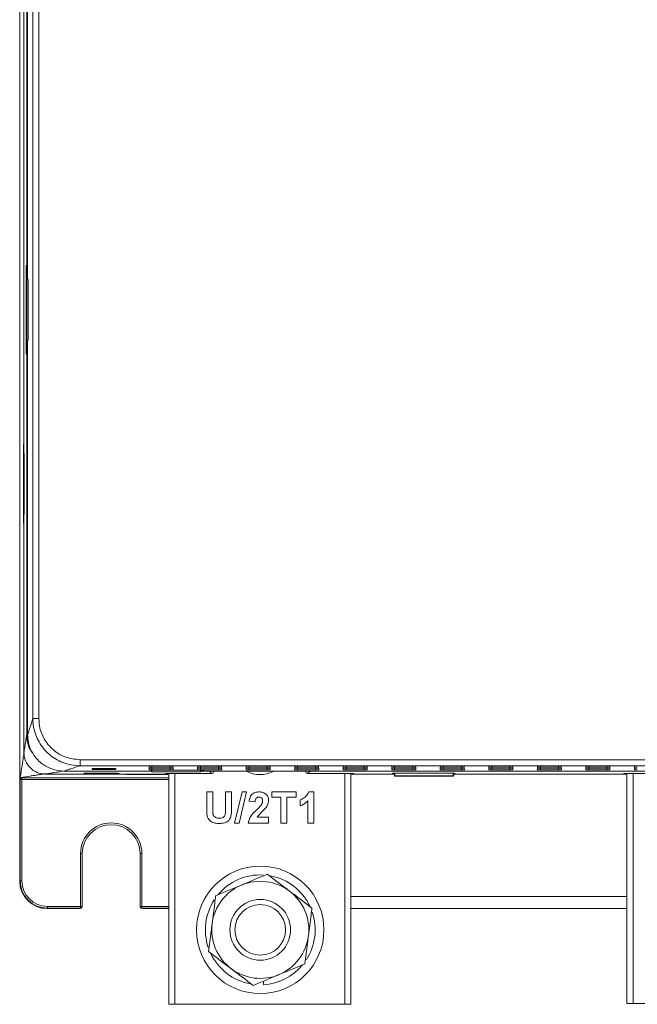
# Model space of a CAD drawing. Header units: inches. Extents: x 2954 to 6480, y 249 to 2776.
# Tile 15 of 105: x 3552 to 3654, y 1264 to 1426. Entities that reach past the tile are written whole.
import ezdxf

# ---------------------------------------------------------------- set-up
doc = ezdxf.new("R2010")
doc.units = ezdxf.units.IN
doc.header["$MEASUREMENT"] = 0
doc.layers.add('PWR_0300HP', color=7, linetype='Continuous')

# ---------------------------------------------------------------- blocks, each defined once
blk = doc.blocks.new('SSW07_FRAME 4')
at = {"lineweight": 9}
for p, q in [((0, 4.051), (0, 62.282)), ((0.237, 57.441), (0.237, 8.886)), ((0.434, 9.416), (0.434, 56.91)), ((0.634, 56.91), (0.634, 9.416)), ((0.139, 18.149), (0.139, 50.269)), ((0.261, 50.034), (0.261, 23.886)), ((0.214, 24.345), (0.227, 24.345)), ((0.214, 21.424), (0.214, 24.345)), ((0.227, 23.878), (0.227, 21.894)), ((0.276, 23.886), (0.261, 23.886)), ((0.276, 23.886), (0.276, 21.886)), ((0.261, 21.886), (0.261, 8.886)), ((0.276, 21.886), (0.261, 21.886)), ((0.227, 21.424), (0.214, 21.424)), ((0.139, 18.504), (0.139, 18.504)), ((0.139, 18.443), (0.139, 18.504)), ((0.139, 18.504), (0.139, 18.504)), ((0.121, 18.442), (0.139, 18.443)), ((0.121, 15.857), (0.121, 18.442)), ((0.15, 18.149), (0.139, 18.149)), ((0.144, 18.149), (0.144, 16.149)), ((0.149, 18.149), (0.149, 16.149)), ((0.15, 18.149), (0.15, 16.149)), ((0.139, 8.295), (0.139, 16.149)), ((0.15, 16.149), (0.139, 16.149)), ((0.121, 15.857), (0.139, 15.856)), ((0.139, 15.818), (0.139, 15.856)), ((0.139, 15.818), (0.139, 15.818)), ((0.139, 15.818), (0.139, 15.818)), ((0.434, 9.416), (0.634, 9.416)), ((1.991, 8.059), (31.368, 8.059)), ((1.991, 7.859), (1.991, 8.059)), ((32.077, 7.859), (1.991, 7.859)), ((4.267, 7.793), (4.269, 7.842)), ((4.361, 7.843), (4.961, 7.843)), ((4.361, 7.843), (4.361, 7.791)), ((4.961, 7.791), (4.361, 7.791)), ((4.961, 7.843), (4.961, 7.791)), ((5.053, 7.842), (5.056, 7.793)), ((5.867, 7.793), (5.869, 7.842)), ((5.961, 7.843), (6.561, 7.843)), ((5.961, 7.843), (5.961, 7.791)), ((6.561, 7.791), (5.961, 7.791)), ((6.561, 7.843), (6.561, 7.791)), ((6.653, 7.842), (6.656, 7.793)), ((7.467, 7.793), (7.469, 7.842)), ((7.561, 7.843), (8.161, 7.843)), ((7.561, 7.843), (7.561, 7.791)), ((8.161, 7.791), (7.561, 7.791)), ((8.161, 7.843), (8.161, 7.791)), ((8.253, 7.842), (8.256, 7.793)), ((9.067, 7.793), (9.069, 7.842)), ((9.161, 7.843), (9.761, 7.843)), ((9.161, 7.843), (9.161, 7.791)), ((9.761, 7.791), (9.161, 7.791)), ((9.761, 7.843), (9.761, 7.791)), ((9.853, 7.842), (9.856, 7.793)), ((10.667, 7.793), (10.669, 7.842)), ((10.761, 7.843), (11.361, 7.843)), ((10.761, 7.843), (10.761, 7.791)), ((11.361, 7.791), (10.761, 7.791)), ((11.361, 7.843), (11.361, 7.791)), ((11.453, 7.842), (11.456, 7.793)), ((12.267, 7.793), (12.269, 7.842)), ((12.361, 7.843), (12.961, 7.843)), ((12.361, 7.843), (12.361, 7.791)), ((12.961, 7.791), (12.361, 7.791)), ((12.961, 7.843), (12.961, 7.791)), ((13.053, 7.842), (13.056, 7.793)), ((13.867, 7.793), (13.869, 7.842)), ((13.961, 7.843), (14.561, 7.843)), ((13.961, 7.843), (13.961, 7.791)), ((14.561, 7.791), (13.961, 7.791)), ((14.561, 7.843), (14.561, 7.791)), ((14.653, 7.842), (14.656, 7.793)), ((15.467, 7.793), (15.469, 7.842)), ((15.561, 7.843), (16.161, 7.843)), ((15.561, 7.843), (15.561, 7.791)), ((16.161, 7.791), (15.561, 7.791)), ((16.161, 7.843), (16.161, 7.791)), ((16.253, 7.842), (16.256, 7.793)), ((17.067, 7.793), (17.069, 7.842)), ((17.161, 7.843), (17.761, 7.843)), ((17.161, 7.843), (17.161, 7.791)), ((17.761, 7.791), (17.161, 7.791)), ((17.761, 7.843), (17.761, 7.791)), ((17.853, 7.842), (17.856, 7.793)), ((18.667, 7.793), (18.669, 7.842)), ((18.761, 7.843), (19.361, 7.843)), ((18.761, 7.843), (18.761, 7.791)), ((19.361, 7.791), (18.761, 7.791)), ((19.361, 7.843), (19.361, 7.791)), ((19.453, 7.842), (19.456, 7.793)), ((20.267, 7.793), (20.269, 7.842)), ((0.075, 7.407), (0.075, 7.467)), ((0.075, 7.467), (4.919, 7.467)), ((4.813, 7.588), (0.845, 7.588)), ((1.461, 7.686), (4.334, 7.686)), ((2.118, 7.619), (3.246, 7.62)), ((2.17, 7.593), (2.118, 7.619)), ((2.17, 7.593), (2.171, 7.619)), ((3.298, 7.594), (2.17, 7.593)), ((2.384, 7.772), (3.175, 7.772)), ((2.384, 7.738), (2.384, 7.772)), ((2.385, 7.772), (2.384, 7.738)), ((3.175, 7.738), (2.384, 7.738)), ((3.175, 7.772), (3.175, 7.738)), ((3.175, 7.772), (3.175, 7.738)), ((3.246, 7.62), (3.298, 7.594)), ((3.526, 7.579), (4.919, 7.579)), ((3.526, 7.572), (3.526, 7.579)), ((4.919, 7.572), (3.526, 7.572)), ((4.263, 7.727), (4.266, 7.776)), ((4.328, 7.698), (4.329, 7.713)), ((4.35, 7.698), (4.328, 7.698)), ((4.329, 7.713), (6.058, 7.713)), ((4.351, 7.655), (4.349, 7.713)), ((4.353, 7.657), (4.351, 7.655)), ((4.351, 7.655), (5.976, 7.655)), ((4.353, 7.657), (4.352, 7.713)), ((5.974, 7.657), (4.353, 7.657)), ((4.361, 7.777), (4.961, 7.777)), ((4.361, 7.777), (4.361, 7.725)), ((4.961, 7.725), (4.361, 7.725)), ((4.813, 7.588), (4.813, 7.601)), ((4.813, 7.601), (6.337, 7.601)), ((4.813, 7.6), (4.919, 7.6)), ((4.919, 0), (4.919, 7.601)), ((4.961, 7.777), (4.961, 7.725)), ((5.057, 7.776), (5.059, 7.727)), ((5.119, 7.601), (5.119, 0)), ((5.863, 7.727), (5.866, 7.776)), ((5.961, 7.777), (6.561, 7.777)), ((5.961, 7.777), (5.961, 7.725)), ((6.561, 7.725), (5.961, 7.725)), ((5.974, 7.713), (5.974, 7.657)), ((5.976, 7.655), (5.974, 7.657)), ((5.976, 7.655), (5.977, 7.713)), ((6.059, 7.698), (5.977, 7.698)), ((5.992, 7.686), (40.025, 7.686)), ((6.058, 7.713), (6.059, 7.698)), ((6.253, 7.686), (6.254, 7.686)), ((6.338, 7.601), (6.253, 7.686)), ((6.337, 7.601), (6.338, 7.601)), ((6.561, 7.777), (6.561, 7.725)), ((6.657, 7.776), (6.659, 7.727)), ((7.463, 7.727), (7.466, 7.776)), ((7.561, 7.777), (8.161, 7.777)), ((7.561, 7.777), (7.561, 7.725)), ((8.161, 7.725), (7.561, 7.725)), ((8.161, 7.777), (8.161, 7.725)), ((8.257, 7.776), (8.259, 7.727)), ((9.063, 7.727), (9.066, 7.776)), ((9.161, 7.777), (9.761, 7.777)), ((9.161, 7.777), (9.161, 7.725)), ((9.761, 7.725), (9.161, 7.725)), ((9.573, 7.686), (9.489, 7.601)), ((9.489, 7.601), (11.013, 7.601)), ((9.489, 7.601), (9.489, 7.601)), ((9.573, 7.686), (9.573, 7.686)), ((9.761, 7.777), (9.761, 7.725)), ((9.857, 7.776), (9.859, 7.727)), ((10.663, 7.727), (10.666, 7.776)), ((10.719, 0), (10.719, 7.601)), ((10.761, 7.777), (11.361, 7.777)), ((10.761, 7.777), (10.761, 7.725)), ((11.361, 7.725), (10.761, 7.725)), ((10.919, 7.601), (10.919, 0)), ((10.919, 7.6), (11.013, 7.6)), ((10.919, 7.588), (12.361, 7.588)), ((12.361, 7.587), (10.919, 7.587)), ((11.013, 7.601), (11.013, 7.588)), ((12.361, 7.588), (11.013, 7.588)), ((11.361, 7.777), (11.361, 7.725)), ((11.457, 7.776), (11.459, 7.727)), ((12.263, 7.727), (12.266, 7.776)), ((12.275, 7.602), (12.299, 7.613)), ((12.361, 7.602), (12.275, 7.602)), ((12.299, 7.613), (14.328, 7.613)), ((12.361, 7.777), (12.961, 7.777)), ((12.361, 7.777), (12.361, 7.725)), ((12.961, 7.725), (12.361, 7.725)), ((12.361, 7.52), (12.361, 7.613)), ((12.365, 7.524), (12.361, 7.52)), ((14.297, 7.52), (12.361, 7.52)), ((12.369, 7.613), (12.365, 7.524)), ((14.293, 7.524), (12.365, 7.524)), ((12.961, 7.777), (12.961, 7.725)), ((13.057, 7.776), (13.059, 7.727)), ((13.863, 7.727), (13.866, 7.776)), ((13.961, 7.777), (14.561, 7.777)), ((13.961, 7.777), (13.961, 7.725)), ((14.561, 7.725), (13.961, 7.725)), ((14.289, 7.613), (14.293, 7.524)), ((14.293, 7.524), (14.297, 7.52)), ((14.297, 7.52), (14.297, 7.613)), ((14.351, 7.602), (14.297, 7.602)), ((19.913, 7.588), (14.297, 7.588)), ((14.297, 7.588), (20.019, 7.588)), ((20.019, 7.587), (14.297, 7.587)), ((14.328, 7.613), (14.351, 7.602)), ((14.561, 7.777), (14.561, 7.725)), ((14.657, 7.776), (14.659, 7.727)), ((15.463, 7.727), (15.466, 7.776)), ((15.561, 7.777), (16.161, 7.777)), ((15.561, 7.777), (15.561, 7.725)), ((16.161, 7.725), (15.561, 7.725)), ((16.161, 7.777), (16.161, 7.725)), ((16.257, 7.776), (16.259, 7.727)), ((17.063, 7.727), (17.066, 7.776)), ((17.161, 7.777), (17.761, 7.777)), ((17.161, 7.777), (17.161, 7.725)), ((17.761, 7.725), (17.161, 7.725)), ((17.761, 7.777), (17.761, 7.725)), ((17.857, 7.776), (17.859, 7.727)), ((18.663, 7.727), (18.666, 7.776)), ((18.761, 7.777), (19.361, 7.777)), ((18.761, 7.777), (18.761, 7.725)), ((19.361, 7.725), (18.761, 7.725)), ((19.361, 7.777), (19.361, 7.725)), ((19.457, 7.776), (19.459, 7.727)), ((19.913, 7.601), (21.437, 7.601)), ((19.913, 7.588), (19.913, 7.601)), ((19.913, 7.6), (20.019, 7.6)), ((20.019, 0.025), (20.019, 7.601)), ((20.219, 7.601), (20.219, 0.025)), ((20.263, 7.727), (20.266, 7.776)), ((0.015, 4.066), (0.015, 7.452)), ((0.075, 7.407), (0.075, 4.066)), ((4.919, 7.407), (0.075, 7.407)), ((6.164, 6.999), (6.362, 6.999)), ((6.164, 6.454), (6.164, 6.999)), ((6.362, 6.999), (6.362, 6.442)), ((6.784, 6.999), (6.981, 6.999)), ((6.784, 6.43), (6.784, 6.999)), ((6.981, 6.999), (6.981, 6.462)), ((7.082, 5.972), (7.333, 6.999)), ((7.482, 6.999), (7.231, 5.972)), ((7.333, 6.999), (7.482, 6.999)), ((8.311, 6.999), (9.115, 6.999)), ((8.311, 6.828), (8.311, 6.999)), ((8.614, 6.828), (8.311, 6.828)), ((8.614, 5.972), (8.614, 6.828)), ((8.812, 6.828), (8.812, 5.972)), ((9.115, 6.828), (8.812, 6.828)), ((9.115, 6.999), (9.115, 6.828)), ((9.536, 6.999), (9.694, 6.999)), ((9.694, 6.999), (9.694, 5.972)), ((7.758, 6.67), (7.561, 6.689)), ((9.246, 6.538), (9.246, 6.736)), ((9.497, 5.972), (9.497, 6.703)), ((7.824, 6.17), (8.206, 6.17)), ((8.206, 6.17), (8.206, 5.972)), ((7.231, 5.972), (7.082, 5.972)), ((8.206, 5.972), (7.534, 5.972)), ((8.812, 5.972), (8.614, 5.972)), ((9.694, 5.972), (9.497, 5.972)), ((2.005, 3.226), (2.005, 4.967)), ((2.065, 4.967), (2.005, 4.967)), ((2.065, 4.967), (2.065, 3.226)), ((3.967, 4.967), (4.027, 4.967)), ((3.967, 3.226), (3.967, 4.967)), ((4.027, 4.967), (4.027, 3.226)), ((0, 4.051), (0.015, 4.066)), ((0.015, 4.066), (0.075, 4.066)), ((10.919, 3.547), (20.019, 3.547)), ((0.915, 3.166), (0.9, 3.151)), ((1.953, 3.151), (0.9, 3.151)), ((0.915, 3.226), (2.005, 3.226)), ((0.915, 3.166), (0.915, 3.226)), ((2.005, 3.166), (0.915, 3.166)), ((1.953, 3.151), (2.005, 3.166)), ((1.971, 3.153), (2.022, 3.169)), ((2.005, 3.226), (2.065, 3.226)), ((2.005, 3.166), (2.005, 3.226)), ((3.967, 3.226), (4.027, 3.226)), ((4.01, 3.169), (4.061, 3.153)), ((4.027, 3.226), (4.027, 3.166)), ((4.027, 3.226), (4.919, 3.226)), ((4.027, 3.166), (4.078, 3.151)), ((4.919, 3.166), (4.027, 3.166)), ((4.919, 3.151), (4.078, 3.151)), ((20.019, 3.152), (10.919, 3.152)), ((20.019, 3.151), (10.919, 3.151)), ((8.041, 0.647), (8.041, 0.763)), ((5.119, 0), (4.919, 0)), ((5.119, 0), (10.719, 0)), ((10.919, 0), (10.719, 0)), ((20.219, 0.025), (20.019, 0.025)), ((20.219, 0.025), (25.819, 0.025))]:
    blk.add_line(p, q, dxfattribs=at)
at = {"lineweight": 9, "flags": 128}
for points in [[(0.017, 7.467), (0.016, 7.467), (0.016, 7.467)], [(0.046, 7.407), (0.046, 7.418), (0.044, 7.43), (0.041, 7.44), (0.038, 7.449), (0.033, 7.457), (0.028, 7.462), (0.023, 7.466), (0.017, 7.467)], [(2.005, 3.166), (2.016, 3.167), (2.022, 3.169)], [(4.01, 3.169), (4.015, 3.167), (4.027, 3.166)]]:
    blk.add_lwpolyline(points, dxfattribs=at)
at = {"lineweight": 9}
for radius in [2.1, 1, 0.834]:
    blk.add_circle((7.931, 2.453), radius, dxfattribs=at)
for centre, radius, start, end in [((7.919, 8.5), 0.93, 242.4822, 297.6878), ((3.016, 4.967), 1.011, 0, 180), ((3.016, 4.967), 0.951, 0, 180), ((7.931, 2.453), 1.81, 86.8492, 140.3518), ((7.931, 2.453), 1.81, 25.3237, 78.8453), ((7.931, 2.453), 1.6, 112.8589, 172.8589), ((7.931, 2.453), 1.6, 52.8589, 112.8589), ((7.931, 2.453), 1.6, 352.8589, 52.8589), ((7.931, 2.453), 1.81, 147.0213, 198.6471), ((2.005, 3.226), 0.06, 286.6978, 0), ((4.027, 3.226), 0.06, 180, 253.3022), ((7.931, 2.453), 1.81, 327.0893, 18.7205), ((7.931, 2.453), 1.6, 172.8589, 232.8589), ((7.931, 2.453), 1.6, 292.8589, 352.8589), ((7.931, 2.453), 1.81, 205.4623, 259.8548), ((7.931, 2.453), 1.6, 232.8589, 292.8589), ((7.931, 2.453), 1.81, 273.4842, 320.2142)]:
    blk.add_arc(centre, radius, start, end, dxfattribs=at)
for centre, major_axis, ratio, start_param, end_param in [((4.361, 7.793), (0.0944, 0), 0.016906, 3.140707, 4.712389), ((4.361, 7.842), (0.0918, 0), 0.016906, 1.570796, 3.140707), ((4.961, 7.842), (0.0918, 0), 0.016906, 0.000886, 1.570796), ((4.961, 7.793), (0.0944, 0), 0.016906, 4.712389, 6.284071), ((5.961, 7.793), (0.0944, 0), 0.016906, 3.140707, 4.712389), ((5.961, 7.842), (0.0918, 0), 0.016906, 1.570796, 3.140707), ((6.561, 7.842), (0.0918, 0), 0.016906, 0.000886, 1.570796), ((6.561, 7.793), (0.0944, 0), 0.016906, 4.712389, 6.284071), ((7.561, 7.793), (0.0944, 0), 0.016906, 3.140707, 4.712389), ((7.561, 7.842), (0.0918, 0), 0.016906, 1.570796, 3.140707), ((8.161, 7.842), (0.0918, 0), 0.016906, 0.000886, 1.570796), ((8.161, 7.793), (0.0944, 0), 0.016906, 4.712389, 6.284071), ((9.161, 7.793), (0.0944, 0), 0.016906, 3.140707, 4.712389), ((9.161, 7.842), (0.0918, 0), 0.016906, 1.570796, 3.140707), ((9.761, 7.842), (0.0918, 0), 0.016906, 0.000886, 1.570796), ((9.761, 7.793), (0.0944, 0), 0.016906, 4.712389, 6.284071), ((10.761, 7.793), (0.0944, 0), 0.016906, 3.140707, 4.712389), ((10.761, 7.842), (0.0918, 0), 0.016906, 1.570796, 3.140707), ((11.361, 7.842), (0.0918, 0), 0.016906, 0.000886, 1.570796), ((11.361, 7.793), (0.0944, 0), 0.016906, 4.712389, 6.284071), ((12.361, 7.793), (0.0944, 0), 0.016906, 3.140707, 4.712389), ((12.361, 7.842), (0.0918, 0), 0.016906, 1.570796, 3.140707), ((12.961, 7.842), (0.0918, 0), 0.016906, 0.000886, 1.570796), ((12.961, 7.793), (0.0944, 0), 0.016906, 4.712389, 6.284071), ((13.961, 7.793), (0.0944, 0), 0.016906, 3.140707, 4.712389), ((13.961, 7.842), (0.0918, 0), 0.016906, 1.570796, 3.140707), ((14.561, 7.842), (0.0918, 0), 0.016906, 0.000886, 1.570796), ((14.561, 7.793), (0.0944, 0), 0.016906, 4.712389, 6.284071), ((15.561, 7.793), (0.0944, 0), 0.016906, 3.140707, 4.712389), ((15.561, 7.842), (0.0918, 0), 0.016906, 1.570796, 3.140707), ((16.161, 7.842), (0.0918, 0), 0.016906, 0.000886, 1.570796), ((16.161, 7.793), (0.0944, 0), 0.016906, 4.712389, 6.284071), ((17.161, 7.793), (0.0944, 0), 0.016906, 3.140707, 4.712389), ((17.161, 7.842), (0.0918, 0), 0.016906, 1.570796, 3.140707), ((17.761, 7.842), (0.0918, 0), 0.016906, 0.000886, 1.570796), ((17.761, 7.793), (0.0944, 0), 0.016906, 4.712389, 6.284071), ((18.761, 7.793), (0.0944, 0), 0.016906, 3.140707, 4.712389), ((18.761, 7.842), (0.0918, 0), 0.016906, 1.570796, 3.140707), ((19.361, 7.842), (0.0918, 0), 0.016906, 0.000886, 1.570796), ((19.361, 7.793), (0.0944, 0), 0.016906, 4.712389, 6.284071), ((20.361, 7.793), (0.0944, 0), 0.016906, 3.140707, 4.712389), ((20.361, 7.842), (0.0918, 0), 0.016906, 1.570796, 3.140707), ((0.075, 7.466), (0.12, 0), 0.005236, 1.570796, 2.07742), ((4.361, 7.727), (0.0979, 0), 0.016906, 3.140707, 4.712389), ((4.361, 7.776), (0.0953, 0), 0.016906, 1.570796, 3.140707), ((4.961, 7.776), (0.0953, 0), 0.016906, 0.000886, 1.570796), ((4.961, 7.727), (0.0979, 0), 0.016906, 4.712389, 6.284071), ((5.961, 7.727), (0.0979, 0), 0.016906, 3.140707, 4.712389), ((5.961, 7.776), (0.0953, 0), 0.016906, 1.570796, 3.140707), ((6.337, 7.662), (-0.0233, 0.0563), 0.982871, 2.755114, 4.325761), ((6.561, 7.776), (0.0953, 0), 0.016906, 0.000886, 1.570796), ((6.561, 7.727), (0.0979, 0), 0.016906, 4.712389, 6.284071), ((7.561, 7.727), (0.0979, 0), 0.016906, 3.140707, 4.712389), ((7.561, 7.776), (0.0953, 0), 0.016906, 1.570796, 3.140707), ((8.161, 7.776), (0.0953, 0), 0.016906, 0.000886, 1.570796), ((8.161, 7.727), (0.0979, 0), 0.016906, 4.712389, 6.284071), ((9.161, 7.727), (0.0979, 0), 0.016906, 3.140707, 4.712389), ((9.161, 7.776), (0.0953, 0), 0.016906, 1.570796, 3.140707), ((9.489, 7.662), (0.0233, 0.0563), 0.982871, 1.957424, 3.528071), ((9.761, 7.776), (0.0953, 0), 0.016906, 0.000886, 1.570796), ((9.761, 7.727), (0.0979, 0), 0.016906, 4.712389, 6.284071), ((10.761, 7.727), (0.0979, 0), 0.016906, 3.140707, 4.712389), ((10.761, 7.776), (0.0953, 0), 0.016906, 1.570796, 3.140707), ((11.361, 7.776), (0.0953, 0), 0.016906, 0.000886, 1.570796), ((11.361, 7.727), (0.0979, 0), 0.016906, 4.712389, 6.284071), ((12.361, 7.727), (0.0979, 0), 0.016906, 3.140707, 4.712389), ((12.361, 7.776), (0.0953, 0), 0.016906, 1.570796, 3.140707), ((12.961, 7.776), (0.0953, 0), 0.016906, 0.000886, 1.570796), ((12.961, 7.727), (0.0979, 0), 0.016906, 4.712389, 6.284071), ((13.961, 7.727), (0.0979, 0), 0.016906, 3.140707, 4.712389), ((13.961, 7.776), (0.0953, 0), 0.016906, 1.570796, 3.140707), ((14.561, 7.776), (0.0953, 0), 0.016906, 0.000886, 1.570796), ((14.561, 7.727), (0.0979, 0), 0.016906, 4.712389, 6.284071), ((15.561, 7.727), (0.0979, 0), 0.016906, 3.140707, 4.712389), ((15.561, 7.776), (0.0953, 0), 0.016906, 1.570796, 3.140707), ((16.161, 7.776), (0.0953, 0), 0.016906, 0.000886, 1.570796), ((16.161, 7.727), (0.0979, 0), 0.016906, 4.712389, 6.284071), ((17.161, 7.727), (0.0979, 0), 0.016906, 3.140707, 4.712389), ((17.161, 7.776), (0.0953, 0), 0.016906, 1.570796, 3.140707), ((17.761, 7.776), (0.0953, 0), 0.016906, 0.000886, 1.570796), ((17.761, 7.727), (0.0979, 0), 0.016906, 4.712389, 6.284071), ((18.761, 7.727), (0.0979, 0), 0.016906, 3.140707, 4.712389), ((18.761, 7.776), (0.0953, 0), 0.016906, 1.570796, 3.140707), ((19.361, 7.776), (0.0953, 0), 0.016906, 0.000886, 1.570796), ((19.361, 7.727), (0.0979, 0), 0.016906, 4.712389, 6.284071), ((20.361, 7.727), (0.0979, 0), 0.016906, 3.140707, 4.712389), ((20.361, 7.776), (0.0953, 0), 0.016906, 1.570796, 3.140707), ((0.075, 7.406), (0.06, 0), 0.010472, 1.570796, 2.07742), ((0.9, 4.051), (0.636, 0.636), 0.999973, 2.356208, 3.926977), ((0.915, 4.066), (0.636, 0.636), 0.999976, 2.356208, 3.926977), ((0.915, 4.066), (0.594, 0.594), 0.999973, 2.356208, 3.926977), ((1.953, 3.211), (-0.0575, -0.0172), 0.999834, 1.279319, 1.570796), ((4.078, 3.211), (-0.0575, 0.0172), 0.999834, 1.570796, 1.862273)]:
    blk.add_ellipse(centre, major_axis=major_axis, ratio=ratio, start_param=start_param, end_param=end_param, dxfattribs=at)
for points, knots in [([(0.261, 8.886), (0.272, 8.914), (0.293, 8.971), (0.326, 9.083), (0.373, 9.217), (0.409, 9.334), (0.434, 9.416)], [0, 0, 0, 0, 0.186636, 0.373322, 0.55998, 1, 1, 1, 1]), ([(1.991, 7.859), (1.991, 7.859), (1.797, 7.859), (1.424, 7.93), (0.951, 8.217), (0.613, 8.629), (0.458, 9.053), (0.434, 9.322), (0.434, 9.416), (0.434, 9.416)], [0, 0, 0, 0, 0.0000049, 0.2397861, 0.4546877, 0.6693428, 0.8839372, 0.9999951, 1, 1, 1, 1]), ([(0.634, 9.416), (0.638, 9.334), (0.651, 9.1), (0.791, 8.729), (1.084, 8.373), (1.497, 8.113), (1.821, 8.077), (1.991, 8.059)], [0, 0, 0, 0, 0.116072, 0.330666, 0.54531, 0.760203, 1, 1, 1, 1]), ([(0.139, 8.295), (0.145, 8.33), (0.157, 8.402), (0.175, 8.522), (0.192, 8.616), (0.208, 8.699), (0.222, 8.834), (0.232, 8.869), (0.237, 8.886)], [0, 0, 0, 0, 0.186649, 0.373339, 0.559945, 0.706601, 0.853482, 1, 1, 1, 1]), ([(0.237, 8.886), (0.247, 8.724), (0.263, 8.494), (0.399, 8.313), (0.44, 8.259)], [0, 0, 0, 0, 0.700092, 1, 1, 1, 1]), ([(1.461, 7.686), (1.326, 7.699), (1.056, 7.726), (0.697, 7.933), (0.425, 8.237), (0.282, 8.574), (0.267, 8.797), (0.261, 8.886)], [0, 0, 0, 0, 0.21471, 0.429421, 0.644096, 0.858756, 1, 1, 1, 1]), ([(0.016, 7.467), (0.041, 7.621), (0.07, 7.806), (0.105, 8.027), (0.12, 8.11), (0.134, 8.234), (0.144, 8.278), (0.149, 8.3)], [0, 0, 0, 0, 0.559998, 0.669998, 0.779997, 0.890016, 1, 1, 1, 1]), ([(0.139, 8.295), (0.147, 8.215), (0.162, 8.056), (0.284, 7.845), (0.463, 7.685), (0.662, 7.6), (0.793, 7.592), (0.845, 7.588)], [0, 0, 0, 0, 0.2147399, 0.4294851, 0.6441258, 0.8587234, 1, 1, 1, 1]), ([(1.991, 7.859), (1.891, 7.826), (1.752, 7.782), (1.57, 7.724), (1.497, 7.699), (1.461, 7.686)], [0, 0, 0, 0, 0.560016, 0.780021, 1, 1, 1, 1]), ([(0.015, 7.452), (0.015, 7.452), (0.015, 7.454), (0.015, 7.457), (0.015, 7.463), (0.016, 7.465), (0.016, 7.466), (0.016, 7.467)], [0, 0, 0, 0, 0.011171, 0.075599, 0.221368, 0.575687, 1, 1, 1, 1]), ([(0.849, 7.6), (0.815, 7.594), (0.747, 7.581), (0.612, 7.563), (0.501, 7.544), (0.299, 7.512), (0.139, 7.486), (0.017, 7.467)], [0, 0, 0, 0, 0.139991, 0.280001, 0.42, 0.56, 1, 1, 1, 1]), ([(1.437, 7.686), (1.409, 7.68), (1.353, 7.668), (1.199, 7.65), (1.105, 7.63), (0.978, 7.61), (0.889, 7.595), (0.845, 7.588)], [0, 0, 0, 0, 0.186552, 0.373394, 0.560005, 0.779985, 1, 1, 1, 1]), ([(0.046, 7.407), (0.046, 7.407), (0.042, 7.407), (0.038, 7.409), (0.031, 7.414), (0.022, 7.426), (0.018, 7.441), (0.016, 7.45), (0.016, 7.452), (0.015, 7.453), (0.015, 7.452), (0.015, 7.452)], [0, 0, 0, 0, 0.021915, 0.143484, 0.189707, 0.448095, 0.839465, 0.896647, 0.946297, 0.978021, 1, 1, 1, 1]), ([(7.561, 6.689), (7.568, 6.737), (7.582, 6.831), (7.667, 6.939), (7.779, 6.992), (7.853, 6.997), (7.891, 6.999)], [0, 0, 0, 0, 0.2807515, 0.5589698, 0.7792752, 1, 1, 1, 1]), ([(7.887, 6.828), (7.872, 6.827), (7.844, 6.825), (7.805, 6.804), (7.766, 6.753), (7.762, 6.704), (7.758, 6.67)], [0, 0, 0, 0, 0.187237, 0.374084, 0.560697, 1, 1, 1, 1]), ([(8.008, 6.693), (8.007, 6.713), (8.005, 6.751), (7.976, 6.799), (7.932, 6.825), (7.902, 6.827), (7.887, 6.828)], [0, 0, 0, 0, 0.280666, 0.559465, 0.779368, 1, 1, 1, 1]), ([(7.891, 6.999), (7.935, 6.996), (8.024, 6.991), (8.131, 6.922), (8.196, 6.824), (8.203, 6.755), (8.206, 6.72)], [0, 0, 0, 0, 0.280569, 0.55975, 0.779794, 1, 1, 1, 1]), ([(9.246, 6.736), (9.316, 6.769), (9.44, 6.828), (9.507, 6.947), (9.536, 6.999)], [0, 0, 0, 0, 0.560977, 1, 1, 1, 1]), ([(7.812, 6.409), (7.843, 6.438), (7.899, 6.491), (7.948, 6.549), (7.969, 6.575)], [0, 0, 0, 0, 0.560235, 1, 1, 1, 1]), ([(7.969, 6.575), (7.981, 6.595), (8.003, 6.632), (8.007, 6.675), (8.008, 6.693)], [0, 0, 0, 0, 0.560116, 1, 1, 1, 1]), ([(8.206, 6.72), (8.199, 6.667), (8.187, 6.573), (8.131, 6.496), (8.106, 6.462)], [0, 0, 0, 0, 0.558459, 1, 1, 1, 1]), ([(9.497, 6.703), (9.455, 6.665), (9.381, 6.596), (9.287, 6.556), (9.246, 6.538)], [0, 0, 0, 0, 0.559756, 1, 1, 1, 1]), ([(6.185, 6.194), (6.178, 6.242), (6.165, 6.328), (6.165, 6.415), (6.164, 6.454)], [0, 0, 0, 0, 0.559735, 1, 1, 1, 1]), ([(6.585, 5.959), (6.538, 5.96), (6.443, 5.961), (6.318, 6.007), (6.224, 6.09), (6.198, 6.159), (6.185, 6.194)], [0, 0, 0, 0, 0.28104, 0.560446, 0.780321, 1, 1, 1, 1]), ([(6.362, 6.442), (6.362, 6.41), (6.362, 6.352), (6.367, 6.295), (6.37, 6.27)], [0, 0, 0, 0, 0.560179, 1, 1, 1, 1]), ([(6.37, 6.27), (6.379, 6.245), (6.396, 6.197), (6.472, 6.138), (6.538, 6.133), (6.579, 6.13)], [0, 0, 0, 0, 0.2800686, 0.560131, 1, 1, 1, 1]), ([(6.579, 6.13), (6.615, 6.132), (6.67, 6.134), (6.731, 6.173), (6.777, 6.231), (6.782, 6.324), (6.783, 6.394), (6.784, 6.43)], [0, 0, 0, 0, 0.249639, 0.374533, 0.499577, 0.748988, 1, 1, 1, 1]), ([(6.981, 6.462), (6.982, 6.392), (6.985, 6.254), (6.919, 6.055), (6.75, 5.966), (6.64, 5.961), (6.585, 5.959)], [0, 0, 0, 0, 0.2822301, 0.5591791, 0.7788472, 1, 1, 1, 1]), ([(7.534, 5.972), (7.544, 6.021), (7.563, 6.118), (7.665, 6.266), (7.756, 6.355), (7.812, 6.409)], [0, 0, 0, 0, 0.279551, 0.559333, 1, 1, 1, 1]), ([(8.106, 6.462), (8.051, 6.41), (7.953, 6.316), (7.864, 6.214), (7.824, 6.17)], [0, 0, 0, 0, 0.560771, 1, 1, 1, 1]), ([(7.309, 3.928), (7.329, 3.936), (7.482, 4), (7.77, 4.122), (8.03, 4.231), (8.16, 4.286)], [0, 0, 0, 0, 0.070086, 0.530783, 1, 1, 1, 1]), ([(8.16, 4.286), (8.28, 4.196), (8.521, 4.013), (8.771, 3.824), (8.897, 3.729)], [0, 0, 0, 0, 0.495458, 1, 1, 1, 1]), ([(6.458, 3.569), (6.596, 3.627), (6.875, 3.745), (7.164, 3.866), (7.309, 3.928)], [0, 0, 0, 0, 0.495458, 1, 1, 1, 1]), ([(8.897, 3.729), (8.914, 3.715), (9.046, 3.615), (9.296, 3.427), (9.52, 3.257), (9.633, 3.171)], [0, 0, 0, 0, 0.070086, 0.530783, 1, 1, 1, 1]), ([(6.458, 3.569), (6.448, 3.492), (6.411, 3.193), (6.372, 2.883), (6.343, 2.652)], [0, 0, 0, 0, 0.257551, 1, 1, 1, 1]), ([(9.633, 3.171), (9.624, 3.094), (9.586, 2.795), (9.547, 2.485), (9.518, 2.254)], [0, 0, 0, 0, 0.257552, 1, 1, 1, 1]), ([(6.343, 2.652), (6.333, 2.569), (6.294, 2.258), (6.256, 1.956), (6.228, 1.735)], [0, 0, 0, 0, 0.268633, 1, 1, 1, 1]), ([(9.518, 2.254), (9.508, 2.171), (9.469, 1.861), (9.431, 1.559), (9.404, 1.338)], [0, 0, 0, 0, 0.268634, 1, 1, 1, 1]), ([(6.965, 1.178), (6.947, 1.191), (6.815, 1.291), (6.566, 1.48), (6.342, 1.65), (6.228, 1.735)], [0, 0, 0, 0, 0.070085, 0.530782, 1, 1, 1, 1]), ([(9.404, 1.338), (9.265, 1.279), (8.986, 1.162), (8.698, 1.04), (8.552, 0.979)], [0, 0, 0, 0, 0.495458, 1, 1, 1, 1]), ([(7.701, 0.62), (7.582, 0.711), (7.34, 0.893), (7.091, 1.082), (6.965, 1.178)], [0, 0, 0, 0, 0.495457, 1, 1, 1, 1]), ([(8.552, 0.979), (8.532, 0.97), (8.379, 0.906), (8.091, 0.784), (7.832, 0.675), (7.701, 0.62)], [0, 0, 0, 0, 0.070086, 0.530782, 1, 1, 1, 1])]:
    blk.add_open_spline(points, degree=3, knots=knots, dxfattribs=at)

msp = doc.modelspace()

# ---------------------------------------------------------------- block references
at = {"layer": 'PWR_0300HP', "xscale": 5, "yscale": 5, "zscale": 5}
msp.add_blockref('SSW07_FRAME 4', (3551.77, 1264.25), dxfattribs=at)

doc.saveas('drawing.dxf')
